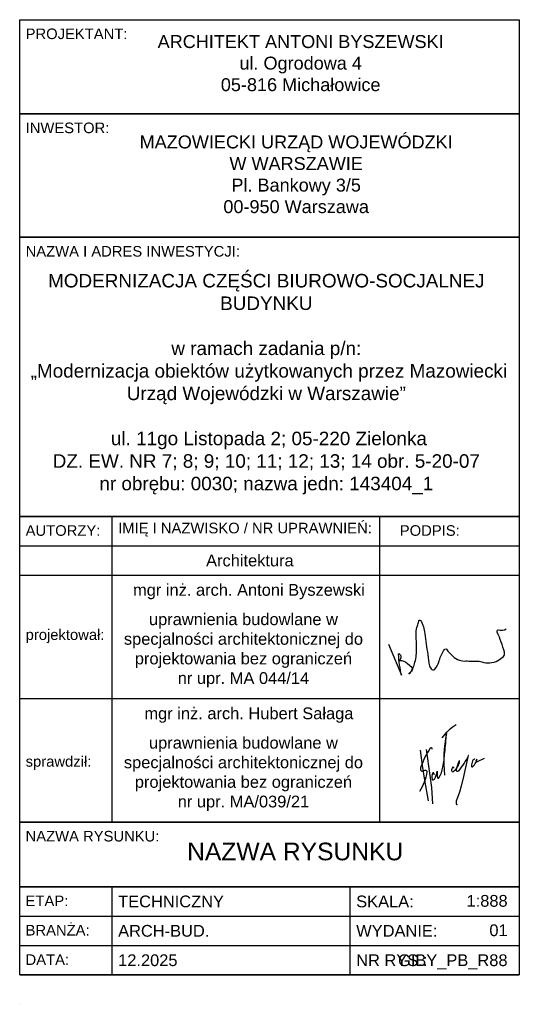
# Model space of a CAD drawing. Header units: millimetres. Extents: x 0 to 850, y -50 to 1625.
import ezdxf

# ---------------------------------------------------------------- set-up
doc = ezdxf.new("R2010")
doc.units = ezdxf.units.MM
doc.layers.add('_HSA_PODPISY', color=7, linetype='Continuous', lineweight=30, true_color=0x075af2)
doc.layers.add('help', color=6, linetype='Continuous', plot=False)
doc.styles.get("Standard").update_dxf_attribs({"font": 'Arial.ttf'})

msp = doc.modelspace()

# ---------------------------------------------------------------- linework, layer by layer
for points in [[(0, 1625), (850, 1625), (850, 1465), (0, 1465)], [(0, 1465), (850, 1465), (850, 1255), (0, 1255)], [(0, 1255), (850, 1255), (850, 780), (0, 780)], [(0, 780), (850, 780), (850, 260), (0, 260)], [(0, 260), (850, 260), (850, 150), (0, 150)], [(0, 150), (850, 150), (850, 0), (0, 0)]]:
    msp.add_lwpolyline(points, close=True)
for points in [[(0, 1465), (850, 1465)], [(0, 1255), (850, 1255)], [(0, 780), (850, 780)], [(0, 780), (850, 780)], [(157.5, 260), (157.5, 780)], [(612.5, 260), (612.5, 780)], [(0, 730), (850, 730)], [(0, 680), (850, 680)], [(0, 470), (850, 470)], [(0, 260), (850, 260)], [(0, 260), (850, 260)], [(0, 260), (850, 260)], [(157.5, 260), (850, 260)], [(0, 150), (850, 150)], [(157.5, 0), (157.5, 150)], [(562.5, 0), (562.5, 150)], [(0, 100), (850, 100)], [(0, 50), (850, 50)], [(0, 0), (850, 0)], [(0, -50), (0, -50)]]:
    msp.add_lwpolyline(points)
at = {"layer": '_HSA_PODPISY'}
for p, q in [((691.8, 383.7), (697.6, 339.2)), ((697.6, 339.2), (700.5, 318.7)), ((700.5, 318.7), (702.5, 290.9))]:
    msp.add_line(p, q, dxfattribs=at)
at = {"layer": '_HSA_PODPISY', "color": 144, "true_color": 0x1c5fa6}
for points in [[(646.3, 535.1, -0.157358), (659.8, 529.9), (667.1, 523.6, -0.39919), (667.7, 518.3, -0.027391), (662.1, 511.8, -0.832589), (661.9, 511.9, 0.135472), (671.6, 529.2, 0.0873), (675.1, 552.8, -0.004077), (674.7, 582.3, -0.08825), (676.6, 593.7, 0.04043), (678.8, 601.8, -0.532984), (681.9, 603.1, -0.136524), (689, 580.4, -0.008578), (694.1, 545.1, 0.031841), (697.3, 525.7, 0.180881), (701.4, 519.4, 0.405565), (706.4, 520.1, 0.085404), (712.9, 532.3, -0.042606), (721.2, 551.6, -0.116), (723.4, 554.1, -0.319754), (726.2, 554.1, 0.073668), (736.8, 542.1, 0.09118), (748.1, 535.5, 0.103644), (759, 534.1, -0.043873), (763.9, 534, 0.042074), (777.3, 533.8, -0.101185), (786.4, 532.5, 0.102874), (799.9, 530.8, 0.11393), (813.6, 535, 0.047086), (823, 541.7, 0.320594), (824.6, 548.8, 0.044628), (812.4, 583.1, -0.427071), (814.1, 587.3, 0.250525), (827.9, 588.8, -0.306814)], [(627.4, 562.9), (649.3, 509.7, -0.020755), (644.3, 545.5, -0.661509), (645.8, 546.4, -0.460333), (646.3, 535.1, 2.548542)]]:
    msp.add_lwpolyline(points, format="xyb", dxfattribs=at)
at = {"layer": '_HSA_PODPISY'}
for points in [[(718.6, 403.1, -0.084957), (742.3, 426.2)], [(705, 340.1, 0.046925), (704.6, 343.3, 0.718461), (702.9, 343.6, 0.175041), (701.7, 332.9, 0.396775), (703.6, 331.7, 0.210444), (705.7, 333.2, 0.127035), (710, 346.4), (710.5, 337.6, 0.132243), (711.4, 334.8, 0.706153), (713, 335.2, 0.104602), (719.9, 353.5, 0.033496), (723.1, 378.2, 0.022412), (726, 410.8, 0.075684), (722.7, 339.9, 0.90013)], [(701.8, 384.3, 0.805275), (698.4, 385.7, 0.059073), (682.5, 353.9, 0.19453), (682.4, 347.8, 0.268062), (683.9, 346.7, 0.116277), (686.1, 346.9, -0.056083), (690.1, 348.2, -0.511598), (692.9, 345.2, -0.092683), (680.3, 312, 1.798871)], [(739, 351.7), (737.6, 353.3, 0.598976), (736.1, 353, 0.106335), (734.8, 347.5, 0.582054), (737.8, 345.9, 0.21199), (748.5, 363.9, 0.829738), (747.8, 364, 0.04141), (742.5, 349.5, 0.756622), (747, 347.2, 0.060078), (763.7, 372.9, 0.905673), (763.1, 373.3), (755.2, 337.6), (751, 321.3), (748.3, 310.7), (742.7, 295.3, 0.144207), (742.5, 291.1, 0.460093), (745.1, 289.7, -0.193253)], [(774.2, 367.2, 0.258861), (770.5, 364, 0.119387), (768.6, 355.1, 0.548874), (770.1, 354.2, 0.119658), (776, 361.5, 0.046854), (778, 367, 0.60249), (777.6, 367, 0.180612), (776.1, 363.5, 0.360897), (776.9, 362.5, 0.176096), (778.9, 362.8), (791, 368.7)]]:
    msp.add_lwpolyline(points, format="xyb", dxfattribs=at)
msp.add_lwpolyline([(681.1, 382.2), (685, 356.3), (688.7, 331.2), (695, 296.1)], dxfattribs=at)

# ---------------------------------------------------------------- texts
at = {"attachment_point": 1}
for s, insert, char_height, width in [('PROJEKTANT:', (10.1, 1610), 18, 365), ('\\pxqc;ARCHITEKT ANTONI BYSZEWSKI\\Pul. Ogrodowa 4\\P05-816 Michałowice', (63, 1598.8), 22, 830), ('\\pxql;INWESTOR:', (10.1, 1450), 18, 365), ('\\pxqc;MAZOWIECKI URZĄD WOJEWÓDZKI \\PW WARSZAWIE\\PPl. Bankowy 3/5\\P00-950 Warszawa', (0, 1428), 22, 940.745), ('\\pxql;NAZWA I ADRES INWESTYCJI:', (10.1, 1240), 18, 365), ('\\pxqc;MODERNIZACJA CZĘŚCI BIUROWO-SOCJALNEJ BUDYNKU\\P\\Pw ramach zadania p/n:\\P „Modernizacja obiektów użytkowanych przez Mazowiecki Urząd Wojewódzki w Warszawie”\\P \\P ul. 11go Listopada 2; 05-220 Zielonka\\PDZ. EW. NR 7; 8; 9; 10; 11; 12; 13; 14 obr. 5-20-07\\Pnr obrębu: 0030; nazwa jedn: 143404_1', (10, 1192.5), 23, 819.132), ('\\pxql;IMIĘ I NAZWISKO / NR UPRAWNIEŃ:', (167.5, 769.2), 18, 445), ('\\pxql;AUTORZY:', (10.1, 765), 18, 365), ('\\pxql;PODPIS:', (646.7, 765), 18, 365), ('\\pxql;Architektura', (317.1, 715), 20, 445), ('\\pxqc;mgr inż. arch. Antoni Byszewski', (167.5, 665), 20, 445), ('\\pxqc;uprawnienia budowlane w specjalności architektonicznej do projektowania bez ograniczeń\\Pnr upr. MA 044/14', (158.2, 615), 20, 445), ('\\pxql;projektował:', (10.1, 587.8), 18, 365), ('\\pxqc;mgr inż. arch. Hubert Sałaga', (167.5, 455), 20, 445), ('\\pxqc;uprawnienia budowlane w specjalności architektonicznej do projektowania bez ograniczeń\\Pnr upr. MA/039/21', (158.2, 405), 20, 445), ('\\pxql;sprawdził:', (10.1, 372.2), 18, 365), ('\\pxql;NAZWA RYSUNKU:', (10, 245), 18, 365), ('\\pxql;ETAP:', (10, 135), 18, 365), ('TECHNICZNY', (167.5, 135), 20, 365), ('\\pxql;SKALA:', (572.5, 135), 20, 150), ('\\pxql;BRANŻA:', (10, 85), 18, 365), ('ARCH-BUD.', (167.5, 85), 20, 365), ('\\pxql;WYDANIE:', (572.5, 85), 20, 150), ('\\pxqr;01', (572.5, 86), 20, 257.645), ('\\pxql;DATA:', (10, 35), 18, 365), ('12.2025', (167.5, 35), 20, 355), ('\\pxql;NR RYS.:', (572.5, 35), 20, 150)]:
    msp.add_mtext(s, dxfattribs=dict(at, insert=insert, char_height=char_height, width=width))
at = {"layer": 'help', "attachment_point": 1}
for s, insert, char_height, width in [('\\pxqc;NAZWA RYSUNKU', (10, 225), 30, 917.5), ('\\pxqr;1:888', (572.5, 136), 20, 257.645), ('\\pxqr;GIBY_PB_R88', (572.5, 35), 20, 257.5)]:
    msp.add_mtext(s, dxfattribs=dict(at, insert=insert, char_height=char_height, width=width))

doc.saveas('drawing.dxf')
